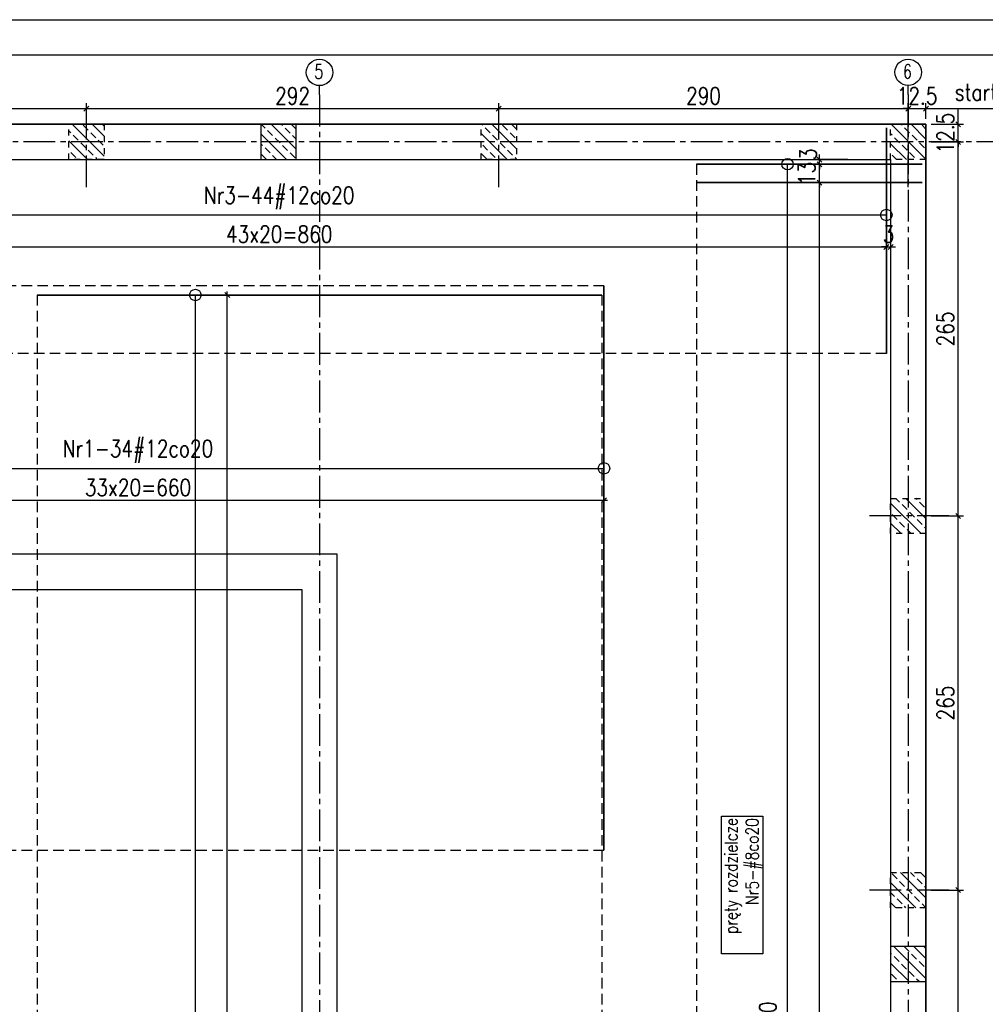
# Model space of a CAD drawing. Extents: x 1815904 to 1900213, y -29904 to -15054.
# Tile 9 of 11: x 1842597 to 1849435, y -22028 to -15054. Entities that reach past the tile are written whole.
import ezdxf
from ezdxf.enums import TextEntityAlignment as Align

# ---------------------------------------------------------------- set-up
doc = ezdxf.new("R2010")
doc.units = 0
doc.header["$LTSCALE"] = 300
doc.header["$PDMODE"] = 1
for name, pattern in [('CENTER2', [1.125, 0.75, -0.125, 0.125, -0.125]), ('DASHED2', [0.375, 0.25, -0.125]), ('PRZERYWANA', [0.282222, 0.141111, -0.141111])]:
    doc.linetypes.add(name, pattern=pattern)
doc.layers.get('0').update_dxf_attribs({"linetype": 'CONTINUOUS'})
doc.layers.get('Defpoints').update_dxf_attribs({"linetype": 'CONTINUOUS'})
for name, color, linetype in [('11 - opisy TXT2', 4, 'CONTINUOUS'), ('111 - opisy TXT3', 2, 'CONTINUOUS'), ('2 - linie odniesienia opisy', 8, 'CONTINUOUS'), ('33 - linia 2', 3, 'CONTINUOUS'), ('44 - osie 2', 6, 'CENTER2'), ('55 - cienka przerywana 2', 1, 'DASHED2'), ('555 - cienka przerywana 3', 1, 'PRZERYWANA')]:
    doc.layers.add(name, color=color, linetype=linetype)
doc.styles.add('TXT1', font='simplex.shx', dxfattribs={"height": 70})
doc.styles.add('TXT2', font='simplex.shx', dxfattribs={"width": 0.8, "height": 120})
doc.dimstyles.new('R1 - centymetry', dxfattribs={"dimtxt": 120, "dimasz": 35, "dimexe": 37.5, "dimexo": 37.5, "dimgap": 20, "dimtad": 0, "dimdec": 0, "dimlfac": 0.1, "dimzin": 0, "dimdsep": 46, "dimtxsty": 'TXT2', "dimblk1": 'OBLIQUE', "dimblk2": 'OBLIQUE', "dimsah": 1, "dimcen": -1.5, "dimdle": 25, "dimclrt": 4, "dimadec": 0, "dimazin": 0, "dimtfac": 0.75, "dimtdec": 0, "dimtix": 1, "dimtmove": 2, "dimatfit": 3, "dimldrblk": 'OBLIQUE', "dimfxl": 200, "dimfxlon": 1, "dimtvp": 0.75, "dimtolj": 1, "dimtzin": 0, "dimarcsym": 0})
doc.dimstyles.new('wym_plyta', dxfattribs={"dimtxt": 120, "dimasz": 2, "dimexe": 17.5, "dimexo": 37.5, "dimgap": 1.5, "dimtad": 0, "dimdec": 0, "dimlfac": 0.1, "dimzin": 0, "dimdsep": 46, "dimtxsty": 'TXT2', "dimblk": 'kolo wym', "dimcen": -3, "dimdle": 12.5, "dimse1": 1, "dimse2": 1, "dimclrt": 4, "dimadec": 0, "dimazin": 0, "dimtfac": 0.75, "dimtdec": 0, "dimtix": 1, "dimtmove": 2, "dimatfit": 3, "dimldrblk": 'OBLIQUE', "dimfxl": 1, "dimtvp": 0.75, "dimtolj": 1, "dimtzin": 0, "dimarcsym": 0})
pattern_1 = [(135, (4775256.9, 266561.74), (70.710678, 70.710678), []), (135, (4775186.19, 266561.74), (70.710678, 70.710678), [50, -25])]
pattern_2 = [(135, (2913695.26, 312561.3), (70.710678, 70.710678), []), (135, (2913624.55, 312561.3), (70.710678, 70.710678), [50, -25])]

# ---------------------------------------------------------------- blocks, each defined once
blk = doc.blocks.new('G$CAF9F38F7')
at = {"layer": '2 - linie odniesienia opisy', "transparency": 33554687}
h = blk.add_hatch(dxfattribs=at)
h.set_pattern_fill('ANSI33', color=256, scale=400, angle=180)
h.set_pattern_definition(pattern_2)
h.paths.add_polyline_path([(-5570, 12993.5), (-5820, 12993.5), (-5820, 13243.5), (-5570, 13243.5)])
h = blk.add_hatch(dxfattribs=at)
h.set_pattern_fill('ANSI33', color=256, scale=400, angle=180)
h.set_pattern_definition(pattern_2)
h.paths.add_polyline_path([(-2650, 12993.5), (-2900, 12993.5), (-2900, 13243.5), (-2650, 13243.5)])
h = blk.add_hatch(dxfattribs=at)
h.set_pattern_fill('ANSI33', color=256, scale=400, angle=180)
h.set_pattern_definition(pattern_2)
h.paths.add_polyline_path([(250, 12993.5), (0, 12993.5), (0, 13243.5), (250, 13243.5)])
h = blk.add_hatch(dxfattribs=at)
h.set_pattern_fill('ANSI33', color=256, scale=400, angle=180)
h.set_pattern_definition(pattern_2)
h.paths.add_polyline_path([(250, 10343.5), (0, 10343.5), (0, 10593.5), (250, 10593.5)])
h = blk.add_hatch(dxfattribs=at)
h.set_pattern_fill('ANSI33', color=256, scale=400, angle=180)
h.set_pattern_definition(pattern_2)
h.paths.add_polyline_path([(250, 7693.5), (0, 7693.5), (0, 7943.5), (250, 7943.5)])
at = {"layer": '44 - osie 2'}
for points in [[(-5695, 12797), (-5695, 13391)], [(-2775, 12797), (-2775, 13391)], [(125, 12797), (125, 13391)], [(413.3, 10468.5), (-180.6, 10468.5)], [(413.3, 7818.5), (-180.6, 7818.5)]]:
    blk.add_lwpolyline(points, dxfattribs=at)
at = {"layer": '555 - cienka przerywana 3'}
for points in [[(-5570, 12993.5), (-5820, 12993.5), (-5820, 13243.5), (-5570, 13243.5), (-5570, 12993.5)], [(-2650, 12993.5), (-2900, 12993.5), (-2900, 13243.5), (-2650, 13243.5), (-2650, 12993.5)], [(250, 12993.5), (0, 12993.5), (0, 13243.5), (250, 13243.5), (250, 12993.5)], [(250, 10343.5), (0, 10343.5), (0, 10593.5), (250, 10593.5), (250, 10343.5)], [(250, 7693.5), (0, 7693.5), (0, 7943.5), (250, 7943.5), (250, 7693.5)]]:
    blk.add_lwpolyline(points, close=True, dxfattribs=at)
blk = doc.blocks.new('_OBLIQUE')
at = {"color": 0, "linetype": 'ByBlock'}
blk.add_line((-0.5, -0.5), (0.5, 0.5), dxfattribs=at)
blk = doc.blocks.new('*D54')
at = {"layer": '2 - linie odniesienia opisy', "color": 0, "lineweight": -2, "transparency": 16777216}
for p, q in [((1839944.7, -15683.5), (1843094.7, -15683.5)), ((1839969.7, -15757), (1839969.7, -15646)), ((1843069.7, -15757), (1843069.7, -15646))]:
    blk.add_line(p, q, dxfattribs=at)
at = {"layer": 'Defpoints', "color": 0, "transparency": 16777216}
for p in [(1843069.7, -15683.5), (1839969.7, -15794.5), (1843069.7, -15794.5)]:
    blk.add_point(p, dxfattribs=at)
at = {"layer": '2 - linie odniesienia opisy', "color": 0, "lineweight": -2, "transparency": 16777216, "xscale": 35, "yscale": 35, "zscale": 35, "rotation": 180}
blk.add_blockref('_OBLIQUE', (1839969.7, -15683.5), dxfattribs=at)
at = {"layer": '2 - linie odniesienia opisy', "color": 0, "lineweight": -2, "transparency": 16777216, "xscale": 35, "yscale": 35, "zscale": 35}
blk.add_blockref('_OBLIQUE', (1843069.7, -15683.5), dxfattribs=at)
at = {"layer": '2 - linie odniesienia opisy', "color": 4, "transparency": 16777216, "insert": (1841519.7, -15593.5), "char_height": 120, "attachment_point": 5, "style": 'TXT2'}
blk.add_mtext('\\A1;310', dxfattribs=at)
blk = doc.blocks.new('*D55')
at = {"layer": '2 - linie odniesienia opisy', "color": 0, "lineweight": -2, "transparency": 16777216}
for p, q in [((1843044.7, -15683.5), (1846014.7, -15683.5)), ((1843069.7, -15757), (1843069.7, -15646)), ((1845989.7, -15757), (1845989.7, -15646))]:
    blk.add_line(p, q, dxfattribs=at)
at = {"layer": 'Defpoints', "color": 0, "transparency": 16777216}
for p in [(1845989.7, -15683.5), (1843069.7, -15794.5), (1845989.7, -15794.5)]:
    blk.add_point(p, dxfattribs=at)
at = {"layer": '2 - linie odniesienia opisy', "color": 0, "lineweight": -2, "transparency": 16777216, "xscale": 35, "yscale": 35, "zscale": 35, "rotation": 180}
blk.add_blockref('_OBLIQUE', (1843069.7, -15683.5), dxfattribs=at)
at = {"layer": '2 - linie odniesienia opisy', "color": 0, "lineweight": -2, "transparency": 16777216, "xscale": 35, "yscale": 35, "zscale": 35}
blk.add_blockref('_OBLIQUE', (1845989.7, -15683.5), dxfattribs=at)
at = {"layer": '2 - linie odniesienia opisy', "color": 4, "transparency": 16777216, "insert": (1844529.7, -15593.5), "char_height": 120, "attachment_point": 5, "style": 'TXT2'}
blk.add_mtext('\\A1;292', dxfattribs=at)
blk = doc.blocks.new('*D56')
at = {"layer": '2 - linie odniesienia opisy', "color": 0, "lineweight": -2, "transparency": 16777216}
for p, q in [((1845964.7, -15683.5), (1848914.7, -15683.5)), ((1845989.7, -15757), (1845989.7, -15646)), ((1848889.7, -15757), (1848889.7, -15646))]:
    blk.add_line(p, q, dxfattribs=at)
at = {"layer": 'Defpoints', "color": 0, "transparency": 16777216}
for p in [(1848889.7, -15683.5), (1845989.7, -15794.5), (1848889.7, -15794.5)]:
    blk.add_point(p, dxfattribs=at)
at = {"layer": '2 - linie odniesienia opisy', "color": 0, "lineweight": -2, "transparency": 16777216, "xscale": 35, "yscale": 35, "zscale": 35, "rotation": 180}
blk.add_blockref('_OBLIQUE', (1845989.7, -15683.5), dxfattribs=at)
at = {"layer": '2 - linie odniesienia opisy', "color": 0, "lineweight": -2, "transparency": 16777216, "xscale": 35, "yscale": 35, "zscale": 35}
blk.add_blockref('_OBLIQUE', (1848889.7, -15683.5), dxfattribs=at)
at = {"layer": '2 - linie odniesienia opisy', "color": 4, "transparency": 16777216, "insert": (1847439.7, -15593.5), "char_height": 120, "attachment_point": 5, "style": 'TXT2'}
blk.add_mtext('\\A1;290', dxfattribs=at)
blk = doc.blocks.new('*D57')
at = {"layer": '2 - linie odniesienia opisy', "color": 0, "lineweight": -2, "transparency": 16777216}
for p, q in [((1848889.7, -15683.5), (1848854.7, -15683.5)), ((1848889.7, -15757), (1848889.7, -15646)), ((1848889.7, -15683.5), (1849014.7, -15683.5)), ((1849014.7, -15757), (1849014.7, -15646)), ((1849014.7, -15683.5), (1849049.7, -15683.5))]:
    blk.add_line(p, q, dxfattribs=at)
at = {"layer": 'Defpoints', "color": 0, "transparency": 16777216}
for p in [(1849014.7, -15683.5), (1848889.7, -15794.5), (1849014.7, -15794.5)]:
    blk.add_point(p, dxfattribs=at)
at = {"layer": '2 - linie odniesienia opisy', "color": 0, "lineweight": -2, "transparency": 16777216, "xscale": 35, "yscale": 35, "zscale": 35}
blk.add_blockref('_OBLIQUE', (1848889.7, -15683.5), dxfattribs=at)
at = {"layer": '2 - linie odniesienia opisy', "color": 0, "lineweight": -2, "transparency": 16777216, "xscale": 35, "yscale": 35, "zscale": 35, "rotation": 180}
blk.add_blockref('_OBLIQUE', (1849014.7, -15683.5), dxfattribs=at)
at = {"layer": '2 - linie odniesienia opisy', "color": 4, "transparency": 16777216, "insert": (1848952.2, -15593.5), "char_height": 120, "attachment_point": 5, "style": 'TXT2'}
blk.add_mtext('\\A1;12.5', dxfattribs=at)
blk = doc.blocks.new('*D73')
at = {"layer": '2 - linie odniesienia opisy', "color": 0, "lineweight": -2, "transparency": 16777216}
for p, q in [((1849243, -23888), (1849243, -21194.5)), ((1849052.2, -21219.5), (1849280.5, -21219.5)), ((1849052.2, -23863), (1849280.5, -23863))]:
    blk.add_line(p, q, dxfattribs=at)
at = {"layer": 'Defpoints', "color": 0, "transparency": 16777216}
for p in [(1849014.7, -21219.5), (1849243, -21219.5), (1849014.7, -23863)]:
    blk.add_point(p, dxfattribs=at)
at = {"layer": '2 - linie odniesienia opisy', "color": 0, "lineweight": -2, "transparency": 16777216, "xscale": 35, "yscale": 35, "zscale": 35}
for p, rotation in [((1849243, -21219.5), 90), ((1849243, -23863), 270)]:
    blk.add_blockref('_OBLIQUE', p, dxfattribs=dict(at, rotation=rotation))
at = {"layer": '2 - linie odniesienia opisy', "color": 4, "transparency": 16777216, "insert": (1849153, -22541.2), "char_height": 120, "attachment_point": 5, "rotation": 90, "style": 'TXT2'}
blk.add_mtext('\\A1;264', dxfattribs=at)
blk = doc.blocks.new('*D74')
at = {"layer": '2 - linie odniesienia opisy', "color": 0, "lineweight": -2, "transparency": 16777216}
for p, q in [((1849243, -21244.5), (1849243, -18544.5)), ((1849052.2, -18569.5), (1849280.5, -18569.5)), ((1849052.2, -21219.5), (1849280.5, -21219.5))]:
    blk.add_line(p, q, dxfattribs=at)
at = {"layer": 'Defpoints', "color": 0, "transparency": 16777216}
for p in [(1849014.7, -18569.5), (1849243, -18569.5), (1849014.7, -21219.5)]:
    blk.add_point(p, dxfattribs=at)
at = {"layer": '2 - linie odniesienia opisy', "color": 0, "lineweight": -2, "transparency": 16777216, "xscale": 35, "yscale": 35, "zscale": 35}
for p, rotation in [((1849243, -18569.5), 90), ((1849243, -21219.5), 270)]:
    blk.add_blockref('_OBLIQUE', p, dxfattribs=dict(at, rotation=rotation))
at = {"layer": '2 - linie odniesienia opisy', "color": 4, "transparency": 16777216, "insert": (1849153, -19894.5), "char_height": 120, "attachment_point": 5, "rotation": 90, "style": 'TXT2'}
blk.add_mtext('\\A1;265', dxfattribs=at)
blk = doc.blocks.new('*D75')
at = {"layer": '2 - linie odniesienia opisy', "color": 0, "lineweight": -2, "transparency": 16777216}
for p, q in [((1849243, -18594.5), (1849243, -15894.5)), ((1849052.2, -15919.5), (1849280.5, -15919.5)), ((1849052.2, -18569.5), (1849280.5, -18569.5))]:
    blk.add_line(p, q, dxfattribs=at)
at = {"layer": 'Defpoints', "color": 0, "transparency": 16777216}
for p in [(1849014.7, -15919.5), (1849243, -15919.5), (1849014.7, -18569.5)]:
    blk.add_point(p, dxfattribs=at)
at = {"layer": '2 - linie odniesienia opisy', "color": 0, "lineweight": -2, "transparency": 16777216, "xscale": 35, "yscale": 35, "zscale": 35}
for p, rotation in [((1849243, -15919.5), 90), ((1849243, -18569.5), 270)]:
    blk.add_blockref('_OBLIQUE', p, dxfattribs=dict(at, rotation=rotation))
at = {"layer": '2 - linie odniesienia opisy', "color": 4, "transparency": 16777216, "insert": (1849153, -17244.5), "char_height": 120, "attachment_point": 5, "rotation": 90, "style": 'TXT2'}
blk.add_mtext('\\A1;265', dxfattribs=at)
blk = doc.blocks.new('*D76')
at = {"layer": '2 - linie odniesienia opisy', "color": 0, "lineweight": -2, "transparency": 16777216}
for p, q in [((1849243, -15794.5), (1849243, -15759.5)), ((1849052.2, -15794.5), (1849280.5, -15794.5)), ((1849243, -15919.5), (1849243, -15794.5)), ((1849052.2, -15919.5), (1849280.5, -15919.5)), ((1849243, -15919.5), (1849243, -15954.5))]:
    blk.add_line(p, q, dxfattribs=at)
at = {"layer": 'Defpoints', "color": 0, "transparency": 16777216}
for p in [(1849014.7, -15794.5), (1849243, -15794.5), (1849014.7, -15919.5)]:
    blk.add_point(p, dxfattribs=at)
at = {"layer": '2 - linie odniesienia opisy', "color": 0, "lineweight": -2, "transparency": 16777216, "xscale": 35, "yscale": 35, "zscale": 35}
for p, rotation in [((1849243, -15794.5), 270), ((1849243, -15919.5), 90)]:
    blk.add_blockref('_OBLIQUE', p, dxfattribs=dict(at, rotation=rotation))
at = {"layer": '2 - linie odniesienia opisy', "color": 4, "transparency": 16777216, "insert": (1849153, -15857), "char_height": 120, "attachment_point": 5, "rotation": 90, "style": 'TXT2'}
blk.add_mtext('\\A1;12.5', dxfattribs=at)
blk = doc.blocks.new('kolo wym')
at = {"layer": '2 - linie odniesienia opisy'}
blk.add_circle((0, 0), 20.3, dxfattribs=at)
blk = doc.blocks.new('*D77')
at = {"layer": '2 - linie odniesienia opisy', "color": 0, "lineweight": -2, "transparency": 16777216}
blk.add_line((1840136.7, -18231.9), (1846732.7, -18231.9), dxfattribs=at)
at = {"layer": 'Defpoints', "color": 0, "transparency": 16777216}
for p in [(1846734.7, -18231.9), (1840134.7, -18457.8), (1846734.7, -18938.6)]:
    blk.add_point(p, dxfattribs=at)
at = {"layer": '2 - linie odniesienia opisy', "color": 0, "lineweight": -2, "transparency": 16777216, "xscale": 2, "yscale": 2, "zscale": 2, "rotation": 180}
blk.add_blockref('kolo wym', (1840134.7, -18231.9), dxfattribs=at)
at = {"layer": '2 - linie odniesienia opisy', "color": 0, "lineweight": -2, "transparency": 16777216, "xscale": 2, "yscale": 2, "zscale": 2}
blk.add_blockref('kolo wym', (1846734.7, -18231.9), dxfattribs=at)
at = {"layer": '2 - linie odniesienia opisy', "color": 4, "transparency": 16777216, "insert": (1843434.7, -18111.9), "char_height": 120, "attachment_point": 5, "style": 'TXT2'}
blk.add_mtext('\\A1;Nr1-34#12co20', dxfattribs=at)
blk = doc.blocks.new('*D78')
at = {"layer": '2 - linie odniesienia opisy', "color": 0, "lineweight": -2, "transparency": 16777216}
for p, q in [((1840109.7, -18457.8), (1846759.7, -18457.8)), ((1840134.7, -18557.8), (1840134.7, -18420.3)), ((1846734.7, -18557.8), (1846734.7, -18420.3))]:
    blk.add_line(p, q, dxfattribs=at)
at = {"layer": 'Defpoints', "color": 0, "transparency": 16777216}
for p in [(1846734.7, -18457.8), (1840134.7, -19183.2), (1846734.7, -19183.2)]:
    blk.add_point(p, dxfattribs=at)
at = {"layer": '2 - linie odniesienia opisy', "color": 0, "lineweight": -2, "transparency": 16777216, "xscale": 35, "yscale": 35, "zscale": 35, "rotation": 180}
blk.add_blockref('_OBLIQUE', (1840134.7, -18457.8), dxfattribs=at)
at = {"layer": '2 - linie odniesienia opisy', "color": 0, "lineweight": -2, "transparency": 16777216, "xscale": 35, "yscale": 35, "zscale": 35}
blk.add_blockref('_OBLIQUE', (1846734.7, -18457.8), dxfattribs=at)
at = {"layer": '2 - linie odniesienia opisy', "color": 4, "transparency": 16777216, "insert": (1843434.7, -18367.8), "char_height": 120, "attachment_point": 5, "style": 'TXT2'}
blk.add_mtext('\\A1;33x20=660', dxfattribs=at)
blk = doc.blocks.new('*D79')
at = {"layer": '2 - linie odniesienia opisy', "color": 0, "lineweight": -2, "transparency": 16777216}
blk.add_line((1843840.8, -29002.4), (1843840.8, -17006.4), dxfattribs=at)
at = {"layer": 'Defpoints', "color": 0, "transparency": 16777216}
for p in [(1843840.8, -17004.4), (1844547.6, -17004.4), (1844066.7, -29004.4)]:
    blk.add_point(p, dxfattribs=at)
at = {"layer": '2 - linie odniesienia opisy', "color": 0, "lineweight": -2, "transparency": 16777216, "xscale": 2, "yscale": 2, "zscale": 2}
for p, rotation in [((1843840.8, -17004.4), 90), ((1843840.8, -29004.4), 270)]:
    blk.add_blockref('kolo wym', p, dxfattribs=dict(at, rotation=rotation))
at = {"layer": '2 - linie odniesienia opisy', "color": 4, "transparency": 16777216, "insert": (1843720.8, -23004.4), "char_height": 120, "attachment_point": 5, "rotation": 90, "style": 'TXT2'}
blk.add_mtext('\\A1;Nr1-61#12co20', dxfattribs=at)
blk = doc.blocks.new('*D80')
at = {"layer": '2 - linie odniesienia opisy', "color": 0, "lineweight": -2, "transparency": 16777216}
for p, q in [((1844166.7, -17004.4), (1844029.2, -17004.4)), ((1844066.7, -29029.4), (1844066.7, -16979.4)), ((1844166.7, -29004.4), (1844029.2, -29004.4))]:
    blk.add_line(p, q, dxfattribs=at)
at = {"layer": 'Defpoints', "color": 0, "transparency": 16777216}
for p in [(1844066.7, -17004.4), (1844792.1, -17004.4), (1844792.1, -29004.4)]:
    blk.add_point(p, dxfattribs=at)
at = {"layer": '2 - linie odniesienia opisy', "color": 0, "lineweight": -2, "transparency": 16777216, "xscale": 35, "yscale": 35, "zscale": 35}
for p, rotation in [((1844066.7, -17004.4), 90), ((1844066.7, -29004.4), 270)]:
    blk.add_blockref('_OBLIQUE', p, dxfattribs=dict(at, rotation=rotation))
at = {"layer": '2 - linie odniesienia opisy', "color": 4, "transparency": 16777216, "insert": (1843976.7, -23004.4), "char_height": 120, "attachment_point": 5, "rotation": 90, "style": 'TXT2'}
blk.add_mtext('\\A1;60x20=1200', dxfattribs=at)
blk = doc.blocks.new('*D100')
at = {"layer": '2 - linie odniesienia opisy', "color": 0, "lineweight": -2, "transparency": 16777216}
blk.add_line((1840136.7, -16437.2), (1848732.7, -16437.2), dxfattribs=at)
at = {"layer": 'Defpoints', "color": 0, "transparency": 16777216}
for p in [(1848734.7, -16437.2), (1840134.7, -16663.1), (1848734.7, -17143.9)]:
    blk.add_point(p, dxfattribs=at)
at = {"layer": '2 - linie odniesienia opisy', "color": 0, "lineweight": -2, "transparency": 16777216, "xscale": 2, "yscale": 2, "zscale": 2, "rotation": 180}
blk.add_blockref('kolo wym', (1840134.7, -16437.2), dxfattribs=at)
at = {"layer": '2 - linie odniesienia opisy', "color": 0, "lineweight": -2, "transparency": 16777216, "xscale": 2, "yscale": 2, "zscale": 2}
blk.add_blockref('kolo wym', (1848734.7, -16437.2), dxfattribs=at)
at = {"layer": '2 - linie odniesienia opisy', "color": 4, "transparency": 16777216, "insert": (1844434.7, -16317.2), "char_height": 120, "attachment_point": 5, "style": 'TXT2'}
blk.add_mtext('\\A1;Nr3-44#12co20', dxfattribs=at)
blk = doc.blocks.new('*D101')
at = {"layer": '2 - linie odniesienia opisy', "color": 0, "lineweight": -2, "transparency": 16777216}
for p, q in [((1840109.7, -16663.1), (1848759.7, -16663.1)), ((1840134.7, -16763.1), (1840134.7, -16625.6)), ((1848734.7, -16763.1), (1848734.7, -16625.6))]:
    blk.add_line(p, q, dxfattribs=at)
at = {"layer": 'Defpoints', "color": 0, "transparency": 16777216}
for p in [(1848734.7, -16663.1), (1840134.7, -16938.6), (1848734.7, -17388.5)]:
    blk.add_point(p, dxfattribs=at)
at = {"layer": '2 - linie odniesienia opisy', "color": 0, "lineweight": -2, "transparency": 16777216, "xscale": 35, "yscale": 35, "zscale": 35, "rotation": 180}
blk.add_blockref('_OBLIQUE', (1840134.7, -16663.1), dxfattribs=at)
at = {"layer": '2 - linie odniesienia opisy', "color": 0, "lineweight": -2, "transparency": 16777216, "xscale": 35, "yscale": 35, "zscale": 35}
blk.add_blockref('_OBLIQUE', (1848734.7, -16663.1), dxfattribs=at)
at = {"layer": '2 - linie odniesienia opisy', "color": 4, "transparency": 16777216, "insert": (1844434.7, -16573.1), "char_height": 120, "attachment_point": 5, "style": 'TXT2'}
blk.add_mtext('\\A1;43x20=860', dxfattribs=at)
blk = doc.blocks.new('*D103')
at = {"layer": '2 - linie odniesienia opisy', "color": 0, "lineweight": -2, "transparency": 16777216}
for p, q in [((1848734.7, -16463.1), (1848734.7, -16700.6)), ((1848764.7, -16463.1), (1848764.7, -16700.6)), ((1848734.7, -16663.1), (1848699.7, -16663.1)), ((1848734.7, -16663.1), (1848764.7, -16663.1)), ((1848764.7, -16663.1), (1848799.7, -16663.1))]:
    blk.add_line(p, q, dxfattribs=at)
at = {"layer": 'Defpoints', "color": 0, "transparency": 16777216}
for p in [(1848764.7, -16044.5), (1848734.7, -16399.3), (1848764.7, -16663.1)]:
    blk.add_point(p, dxfattribs=at)
at = {"layer": '2 - linie odniesienia opisy', "color": 0, "lineweight": -2, "transparency": 16777216, "xscale": 35, "yscale": 35, "zscale": 35}
blk.add_blockref('_OBLIQUE', (1848734.7, -16663.1), dxfattribs=at)
at = {"layer": '2 - linie odniesienia opisy', "color": 0, "lineweight": -2, "transparency": 16777216, "xscale": 35, "yscale": 35, "zscale": 35, "rotation": 180}
blk.add_blockref('_OBLIQUE', (1848764.7, -16663.1), dxfattribs=at)
at = {"layer": '2 - linie odniesienia opisy', "color": 4, "transparency": 16777216, "insert": (1848749.7, -16573.1), "char_height": 120, "attachment_point": 5, "style": 'TXT2'}
blk.add_mtext('\\A1;3', dxfattribs=at)
blk = doc.blocks.new('*D117')
at = {"layer": '2 - linie odniesienia opisy', "color": 0, "lineweight": -2, "transparency": 16777216}
blk.add_line((1848035.1, -29002.4), (1848035.1, -16080), dxfattribs=at)
at = {"layer": 'Defpoints', "color": 0, "transparency": 16777216}
for p in [(1848035.1, -16078), (1848741.8, -16078), (1848260.9, -29004.4)]:
    blk.add_point(p, dxfattribs=at)
at = {"layer": '2 - linie odniesienia opisy', "color": 0, "lineweight": -2, "transparency": 16777216, "xscale": 2, "yscale": 2, "zscale": 2}
for p, rotation in [((1848035.1, -16078), 90), ((1848035.1, -29004.4), 270)]:
    blk.add_blockref('kolo wym', p, dxfattribs=dict(at, rotation=rotation))
at = {"layer": '2 - linie odniesienia opisy', "color": 4, "transparency": 16777216, "insert": (1847915.1, -22541.2), "char_height": 120, "attachment_point": 5, "rotation": 90, "style": 'TXT2'}
blk.add_mtext('\\A1;Nr4-66#12co20', dxfattribs=at)
blk = doc.blocks.new('*D118')
at = {"layer": '2 - linie odniesienia opisy', "color": 0, "lineweight": -2, "transparency": 16777216}
for p, q in [((1848360.9, -16208), (1848223.4, -16208)), ((1848260.9, -29033), (1848260.9, -16183)), ((1848360.9, -29008), (1848223.4, -29008))]:
    blk.add_line(p, q, dxfattribs=at)
at = {"layer": 'Defpoints', "color": 0, "transparency": 16777216}
for p in [(1848260.9, -16208), (1848764.7, -16208), (1848764.7, -29008)]:
    blk.add_point(p, dxfattribs=at)
at = {"layer": '2 - linie odniesienia opisy', "color": 0, "lineweight": -2, "transparency": 16777216, "xscale": 35, "yscale": 35, "zscale": 35}
for p, rotation in [((1848260.9, -16208), 90), ((1848260.9, -29008), 270)]:
    blk.add_blockref('_OBLIQUE', p, dxfattribs=dict(at, rotation=rotation))
at = {"layer": '2 - linie odniesienia opisy', "color": 4, "transparency": 16777216, "insert": (1848170.9, -22608), "char_height": 120, "attachment_point": 5, "rotation": 90, "style": 'TXT2'}
blk.add_mtext('\\A1;64x20=1280', dxfattribs=at)
blk = doc.blocks.new('*D120')
at = {"layer": '2 - linie odniesienia opisy', "color": 0, "lineweight": -2, "transparency": 16777216}
for p, q in [((1848460.9, -16078), (1848223.4, -16078)), ((1848260.9, -16078), (1848260.9, -16043)), ((1848260.9, -16208), (1848260.9, -16078)), ((1848460.9, -16208), (1848223.4, -16208)), ((1848260.9, -16208), (1848260.9, -16243))]:
    blk.add_line(p, q, dxfattribs=at)
at = {"layer": 'Defpoints', "color": 0, "transparency": 16777216}
for p in [(1848260.9, -16078), (1848764.7, -16078), (1848764.7, -16208)]:
    blk.add_point(p, dxfattribs=at)
at = {"layer": '2 - linie odniesienia opisy', "color": 0, "lineweight": -2, "transparency": 16777216, "xscale": 35, "yscale": 35, "zscale": 35}
for p, rotation in [((1848260.9, -16078), 270), ((1848260.9, -16208), 90)]:
    blk.add_blockref('_OBLIQUE', p, dxfattribs=dict(at, rotation=rotation))
at = {"layer": '2 - linie odniesienia opisy', "color": 4, "transparency": 16777216, "insert": (1848170.9, -16143), "char_height": 120, "attachment_point": 5, "rotation": 90, "style": 'TXT2'}
blk.add_mtext('\\A1;13', dxfattribs=at)
blk = doc.blocks.new('*D121')
at = {"layer": '2 - linie odniesienia opisy', "color": 0, "lineweight": -2, "transparency": 16777216}
for p, q in [((1848260.9, -16044.5), (1848260.9, -16009.5)), ((1848460.9, -16044.5), (1848223.4, -16044.5)), ((1848460.9, -16078), (1848223.4, -16078)), ((1848260.9, -16078), (1848260.9, -16044.5)), ((1848260.9, -16078), (1848260.9, -16113))]:
    blk.add_line(p, q, dxfattribs=at)
at = {"layer": 'Defpoints', "color": 0, "transparency": 16777216}
for p in [(1848260.9, -16044.5), (1848764.7, -16044.5), (1848764.7, -16078)]:
    blk.add_point(p, dxfattribs=at)
at = {"layer": '2 - linie odniesienia opisy', "color": 0, "lineweight": -2, "transparency": 16777216, "xscale": 35, "yscale": 35, "zscale": 35}
for p, rotation in [((1848260.9, -16044.5), 270), ((1848260.9, -16078), 90)]:
    blk.add_blockref('_OBLIQUE', p, dxfattribs=dict(at, rotation=rotation))
at = {"layer": '2 - linie odniesienia opisy', "color": 4, "transparency": 16777216, "insert": (1848180.9, -16006.7), "char_height": 120, "attachment_point": 5, "rotation": 90, "style": 'TXT2'}
blk.add_mtext('\\A1;3', dxfattribs=at)
blk = doc.blocks.new('pozycja')
at = {"layer": '111 - opisy TXT3', "linetype": 'Continuous'}
blk.add_circle((63.2, -0.2), 37.4, dxfattribs=at)
at = {"layer": '2 - linie odniesienia opisy', "linetype": 'Continuous'}
blk.add_line((0, 0), (25.8, 0), dxfattribs=at)
at = {"layer": '111 - opisy TXT3', "linetype": 'Continuous', "style": 'TXT2', "width": 0.75}
blk.add_attdef('NR', text='', height=40, dxfattribs=at).set_placement((62.6, -19.8), align=Align.CENTER)
blk = doc.blocks.new('A$C6F0046A3')
at = {"layer": '44 - osie 2'}
for p, q in [((4625, 459), (4625, -13491)), ((8794, 460), (8794, -13490)), ((10179.3, 125), (-1081.6, 125))]:
    blk.add_line(p, q, dxfattribs=at)
at = {"layer": '2 - linie odniesienia opisy'}
ref = blk.add_blockref('pozycja', (4625, 459), dxfattribs=dict(at, xscale=2.5, yscale=2.5, zscale=2.5, rotation=90))
ref.add_attrib('NR', '5', dxfattribs={"layer": '111 - opisy TXT3', "linetype": 'Continuous', "height": 100, "style": 'TXT2', "width": 0.75}).set_placement((4620.1, 572.8), align=Align.CENTER)
ref = blk.add_blockref('pozycja', (8794, 460), dxfattribs=dict(at, xscale=2.5, yscale=2.5, zscale=2.5, rotation=90))
ref.add_attrib('NR', '6', dxfattribs={"layer": '111 - opisy TXT3', "linetype": 'Continuous', "height": 100, "style": 'TXT2', "width": 0.75}).set_placement((8789.1, 573.8), align=Align.CENTER)

msp = doc.modelspace()

# ---------------------------------------------------------------- hatches: boundary and pattern name
at = {"layer": '2 - linie odniesienia opisy', "transparency": 33554687}
h = msp.add_hatch(dxfattribs=at)
h.set_pattern_fill('ANSI33', color=256, scale=400, angle=180)
h.set_pattern_definition(pattern_1)
h.paths.add_polyline_path([(1844305.8, -16044.5), (1844555.8, -16044.5), (1844555.8, -15794.5), (1844305.8, -15794.5)])
h = msp.add_hatch(dxfattribs=at)
h.set_pattern_fill('ANSI33', color=256, scale=400, angle=180)
h.set_pattern_definition(pattern_1)
h.paths.add_polyline_path([(1848764.7, -21868), (1849014.7, -21868), (1849014.7, -21618), (1848764.7, -21618)])

# ---------------------------------------------------------------- linework, layer by layer
at = {"layer": '111 - opisy TXT3'}
msp.add_lwpolyline([(1838153.5, -29653.9), (1838153.5, -15303.9), (1857653.5, -15303.9), (1857653.5, -29653.9)], close=True, dxfattribs=at)
at = {"layer": '2 - linie odniesienia opisy'}
for p, q in [((1849049.7, -15683.5), (1850803, -15683.5)), ((1849243, -15759.5), (1849243, -15683.5))]:
    msp.add_line(p, q, dxfattribs=at)
for points in [[(1836903.5, -29903.9), (1836903.5, -15053.9), (1857903.5, -15053.9), (1857903.5, -29903.9)], [(1844305.8, -16044.5), (1844555.8, -16044.5), (1844555.8, -15794.5), (1844305.8, -15794.5)], [(1847859.7, -20695.5), (1847859.7, -21671.9), (1847568, -21671.9), (1847568, -20695.5)], [(1848764.7, -21868), (1849014.7, -21868), (1849014.7, -21618), (1848764.7, -21618)]]:
    msp.add_lwpolyline(points, close=True, dxfattribs=at)
for points in [[(1849014.7, -27688), (1849014.7, -15794.5), (1839844.7, -15794.5), (1839844.7, -29288)], [(1844844.7, -24058), (1844844.7, -18839.4), (1840094.7, -18839.4), (1840094.7, -16044.5), (1848764.7, -16044.5), (1848764.7, -24058)], [(1840094.7, -29038), (1840094.7, -19089.4), (1844594.7, -19089.4), (1844594.7, -24308)]]:
    msp.add_lwpolyline(points, dxfattribs=at)
at = {"layer": '2 - linie odniesienia opisy', "const_width": 12}
for points in [[(1848734.7, -15819.5), (1848734.7, -17419.5)], [(1848989.7, -16078), (1847389.7, -16078)], [(1848989.7, -16208), (1847389.7, -16208)], [(1846734.7, -16938.6), (1846734.7, -20938.6)], [(1842719.7, -17004.4), (1846719.7, -17004.4)]]:
    msp.add_lwpolyline(points, dxfattribs=at)
at = {"layer": '33 - linia 2'}
msp.add_lwpolyline([(1839844.7, -15794.5), (1849014.7, -15794.5), (1849014.7, -29288), (1839844.7, -29288)], close=True, dxfattribs=at)
at = {"layer": '55 - cienka przerywana 2'}
for p, q in [((1847389.7, -16078), (1847389.7, -29008)), ((1846734.7, -16938.6), (1840134.7, -16938.6)), ((1842719.7, -17004.4), (1842719.7, -29004.4)), ((1846719.7, -17004.4), (1846719.7, -29004.4)), ((1848734.7, -17419.5), (1840134.7, -17419.5)), ((1846734.7, -20938.6), (1840134.7, -20938.6))]:
    msp.add_line(p, q, dxfattribs=at)

# ---------------------------------------------------------------- block references
at = {"layer": '2 - linie odniesienia opisy'}
for name, p in [('A$C6F0046A3', (1840094.7, -16044.5)), ('G$CAF9F38F7', (1848764.7, -29038))]:
    msp.add_blockref(name, p, dxfattribs=at)

# ---------------------------------------------------------------- texts
at = {"layer": '11 - opisy TXT2', "style": 'TXT2', "width": 0.8}
msp.add_text('startery rdzeni attyki', height=120, dxfattribs=at).set_placement((1849218.8, -15627.4))
at = {"layer": '11 - opisy TXT2', "insert": (1847859.7, -20709.3), "char_height": 90, "width": 918.984, "attachment_point": 9, "rotation": 90, "style": 'TXT1'}
msp.add_mtext('{\\W0.8;pręty rozdzielcze\\PNr5-#8co20}', dxfattribs=at)

# ---------------------------------------------------------------- dimensions: what is measured, and where the dimension line sits
at = {"layer": '2 - linie odniesienia opisy'}
for base, p1, p2, picture, middle in [((1843069.7, -15683.5), (1839969.7, -15794.5), (1843069.7, -15794.5), '*D54', (1841519.7, -15593.5)), ((1845989.7, -15683.5), (1843069.7, -15794.5), (1845989.7, -15794.5), '*D55', (1844529.7, -15593.5)), ((1848889.7, -15683.5), (1845989.7, -15794.5), (1848889.7, -15794.5), '*D56', (1847439.7, -15593.5)), ((1848764.7, -16663.1), (1848734.7, -16399.3), (1848764.7, -16044.5), '*D103', (1848749.7, -16573.1))]:
    dim = msp.add_linear_dim(base=base, p1=p1, p2=p2, dimstyle='R1 - centymetry', override={"dimlfac": 0.1}, dxfattribs=at)
    dim.commit()
    dim.dimension.update_dxf_attribs({"geometry": picture, "text_midpoint": middle})
for base, p1, p2, text, dimstyle, override, picture, middle in [((1849014.7, -15683.5), (1848889.7, -15794.5), (1849014.7, -15794.5), '12.5', 'R1 - centymetry', {"dimlfac": 0.1, "dimtxsty": 'TXT2', "dimtolj": 1}, '*D57', (1848952.2, -15593.5)), ((1848734.7, -16437.2), (1840134.7, -16663.1), (1848734.7, -17143.9), 'Nr3-44#12co20', 'wym_plyta', {"dimtxsty": 'TXT2', "dimldrblk": 'OBLIQUE', "dimtolj": 1}, '*D100', (1844434.7, -16317.2)), ((1848734.7, -16663.1), (1840134.7, -16938.6), (1848734.7, -17388.5), '43x20=<>', 'R1 - centymetry', {"dimlfac": 0.1, "dimtxsty": 'TXT2', "dimfxl": 100, "dimtolj": 1}, '*D101', (1844434.7, -16573.1)), ((1846734.7, -18231.9), (1840134.7, -18457.8), (1846734.7, -18938.6), 'Nr1-34#12co20', 'wym_plyta', {"dimtxsty": 'TXT2', "dimldrblk": 'OBLIQUE', "dimtolj": 1}, '*D77', (1843434.7, -18111.9)), ((1846734.7, -18457.8), (1840134.7, -19183.2), (1846734.7, -19183.2), '33x20=<>', 'R1 - centymetry', {"dimlfac": 0.1, "dimtxsty": 'TXT2', "dimfxl": 100, "dimtolj": 1}, '*D78', (1843434.7, -18367.8))]:
    dim = msp.add_linear_dim(base=base, p1=p1, p2=p2, text=text, dimstyle=dimstyle, override=override, dxfattribs=at)
    dim.commit()
    dim.dimension.update_dxf_attribs({"geometry": picture, "text_midpoint": middle})
for base, p1, p2, text, dimstyle, override, picture, middle in [((1849243, -15794.5), (1849014.7, -15919.5), (1849014.7, -15794.5), '12.5', 'R1 - centymetry', {"dimlfac": 0.1, "dimtxsty": 'TXT2', "dimtolj": 1}, '*D76', (1849153, -15857)), ((1848035.1, -16078), (1848260.9, -29004.4), (1848741.8, -16078), 'Nr4-66#12co20', 'wym_plyta', {"dimtxsty": 'TXT2', "dimldrblk": 'OBLIQUE', "dimtolj": 1}, '*D117', (1847915.1, -22541.2)), ((1848260.9, -16208), (1848764.7, -29008), (1848764.7, -16208), '64x20=<>', 'R1 - centymetry', {"dimlfac": 0.1, "dimtxsty": 'TXT2', "dimfxl": 100, "dimtolj": 1}, '*D118', (1848170.9, -22608)), ((1843840.8, -17004.4), (1844066.7, -29004.4), (1844547.6, -17004.4), 'Nr1-61#12co20', 'wym_plyta', {"dimtxsty": 'TXT2', "dimldrblk": 'OBLIQUE', "dimtolj": 1}, '*D79', (1843720.8, -23004.4)), ((1844066.7, -17004.4), (1844792.1, -29004.4), (1844792.1, -17004.4), '60x20=<>', 'R1 - centymetry', {"dimlfac": 0.1, "dimtxsty": 'TXT2', "dimfxl": 100, "dimtolj": 1}, '*D80', (1843976.7, -23004.4))]:
    dim = msp.add_linear_dim(base=base, p1=p1, p2=p2, angle=90, text=text, dimstyle=dimstyle, override=override, dxfattribs=at)
    dim.commit()
    dim.dimension.update_dxf_attribs({"geometry": picture, "text_midpoint": middle})
for base, p1, p2, picture, middle in [((1849243, -15919.5), (1849014.7, -18569.5), (1849014.7, -15919.5), '*D75', (1849153, -17244.5)), ((1848260.9, -16078), (1848764.7, -16208), (1848764.7, -16078), '*D120', (1848170.9, -16143)), ((1849243, -18569.5), (1849014.7, -21219.5), (1849014.7, -18569.5), '*D74', (1849153, -19894.5)), ((1849243, -21219.5), (1849014.7, -23863), (1849014.7, -21219.5), '*D73', (1849153, -22541.2))]:
    dim = msp.add_linear_dim(base=base, p1=p1, p2=p2, angle=90, dimstyle='R1 - centymetry', override={"dimlfac": 0.1}, dxfattribs=at)
    dim.commit()
    dim.dimension.update_dxf_attribs({"geometry": picture, "text_midpoint": middle})
dim = msp.add_linear_dim(base=(1848260.9, -16044.5), p1=(1848764.7, -16078), p2=(1848764.7, -16044.5), angle=90, dimstyle='R1 - centymetry', override={"dimlfac": 0.1}, dxfattribs=at)
dim.commit()
dim.dimension.update_dxf_attribs({"geometry": '*D121', "text_midpoint": (1848180.9, -16006.7), "dimtype": 160})

doc.saveas('drawing.dxf')
